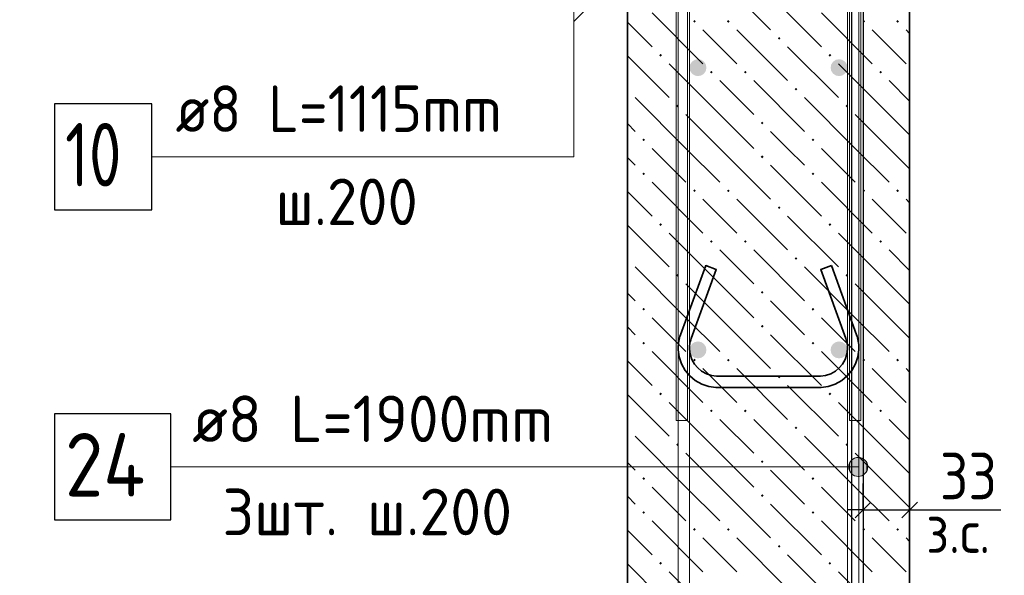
# Model space of a CAD drawing. Header units: millimetres. Extents: x 0 to 59400, y 0 to 42000.
# Tile 13 of 31: x 33129 to 37781, y 8389 to 11013. Entities that reach past the tile are written whole.
import ezdxf

# ---------------------------------------------------------------- set-up
doc = ezdxf.new("R2010")
doc.units = ezdxf.units.MM
for name, color, linetype, lineweight in [('Standard', 7, 'Continuous', 25), ('ЖБ Стена верхний уровень', 7, 'Continuous', 35), ('Позиционная метка линия выноска', 7, 'Continuous', 13), ('Стена обрамление П-обр.', 7, 'Continuous', 35), ('Стена фоновая арматура У1', 7, 'Continuous', 18), ('Стена фоновая арматура Х1', 7, 'Continuous', 35), ('Стена фоновая затяжка С-обр.', 52, 'Continuous', 25)]:
    doc.layers.add(name, color=color, linetype=linetype, lineweight=lineweight)
doc.layers.add('Размерная выноска', color=7, linetype='Continuous')
doc.layers.add('Стена ДОП арматура У', color=7, linetype='Continuous', lineweight=35, true_color=0x5a2814)
doc.styles.add('ISOCPEUR', font='txt')

msp = doc.modelspace()

# ---------------------------------------------------------------- hatches: boundary and pattern name
at = {"layer": 'ЖБ Стена верхний уровень', "linetype": 'Continuous', "lineweight": 18, "transparency": 33554687}
for points in [[(36310.7, 11005.6), (36317.2, 11012.1), (36323.7, 11005.6), (36317.2, 10999.1)], [(36470.7, 11005.6), (36477.2, 11012.1), (36483.7, 11005.6), (36477.2, 10999.1)], [(37110.7, 11005.6), (37117.2, 11012.1), (37123.7, 11005.6), (37117.2, 10999.1)], [(37270.7, 11005.6), (37277.2, 11012.1), (37283.7, 11005.6), (37277.2, 10999.1)], [(36710.7, 10925.6), (36717.2, 10932.1), (36723.7, 10925.6), (36717.2, 10919.1)], [(36150.7, 10845.6), (36157.2, 10852.1), (36163.7, 10845.6), (36157.2, 10839.1)], [(36950.7, 10845.6), (36957.2, 10852.1), (36963.7, 10845.6), (36957.2, 10839.1)], [(36390.7, 10765.6), (36397.2, 10772.1), (36403.7, 10765.6), (36397.2, 10759.1)], [(36550.7, 10765.6), (36557.2, 10772.1), (36563.7, 10765.6), (36557.2, 10759.1)], [(37190.7, 10765.6), (37197.2, 10772.1), (37203.7, 10765.6), (37197.2, 10759.1)], [(36000.5, 10688.9), (36003.7, 10685.6), (36000.5, 10682.4)], [(36790.7, 10685.6), (36797.2, 10692.1), (36803.7, 10685.6), (36797.2, 10679.1)], [(36230.7, 10605.6), (36237.2, 10612.1), (36243.7, 10605.6), (36237.2, 10599.1)], [(37030.7, 10605.6), (37037.2, 10612.1), (37043.7, 10605.6), (37037.2, 10599.1)], [(36630.7, 10525.6), (36637.2, 10532.1), (36643.7, 10525.6), (36637.2, 10519.1)], [(36070.7, 10445.6), (36077.2, 10452.1), (36083.7, 10445.6), (36077.2, 10439.1)], [(36870.7, 10445.6), (36877.2, 10452.1), (36883.7, 10445.6), (36877.2, 10439.1)], [(36630.7, 10365.6), (36637.2, 10372.1), (36643.7, 10365.6), (36637.2, 10359.1)], [(36070.7, 10285.6), (36077.2, 10292.1), (36083.7, 10285.6), (36077.2, 10279.1)], [(36870.7, 10285.6), (36877.2, 10292.1), (36883.7, 10285.6), (36877.2, 10279.1)], [(36310.7, 10205.6), (36317.2, 10212.1), (36323.7, 10205.6), (36317.2, 10199.1)], [(36470.7, 10205.6), (36477.2, 10212.1), (36483.7, 10205.6), (36477.2, 10199.1)], [(37110.7, 10205.6), (37117.2, 10212.1), (37123.7, 10205.6), (37117.2, 10199.1)], [(37270.7, 10205.6), (37277.2, 10212.1), (37283.7, 10205.6), (37277.2, 10199.1)], [(36710.7, 10125.6), (36717.2, 10132.1), (36723.7, 10125.6), (36717.2, 10119.1)], [(36150.7, 10045.6), (36157.2, 10052.1), (36163.7, 10045.6), (36157.2, 10039.1)], [(36950.7, 10045.6), (36957.2, 10052.1), (36963.7, 10045.6), (36957.2, 10039.1)], [(36390.7, 9965.6), (36397.2, 9972.1), (36403.7, 9965.6), (36397.2, 9959.1)], [(36550.7, 9965.6), (36557.2, 9972.1), (36563.7, 9965.6), (36557.2, 9959.1)], [(37190.7, 9965.6), (37197.2, 9972.1), (37203.7, 9965.6), (37197.2, 9959.1)], [(36000.5, 9888.9), (36003.7, 9885.6), (36000.5, 9882.4)], [(36790.7, 9885.6), (36797.2, 9892.1), (36803.7, 9885.6), (36797.2, 9879.1)], [(36230.7, 9805.6), (36237.2, 9812.1), (36243.7, 9805.6), (36237.2, 9799.1)], [(37030.7, 9805.6), (37037.2, 9812.1), (37043.7, 9805.6), (37037.2, 9799.1)], [(36630.7, 9725.6), (36637.2, 9732.1), (36643.7, 9725.6), (36637.2, 9719.1)], [(36070.7, 9645.6), (36077.2, 9652.1), (36083.7, 9645.6), (36077.2, 9639.1)], [(36870.7, 9645.6), (36877.2, 9652.1), (36883.7, 9645.6), (36877.2, 9639.1)], [(36630.7, 9565.6), (36637.2, 9572.1), (36643.7, 9565.6), (36637.2, 9559.1)], [(36070.7, 9485.6), (36077.2, 9492.1), (36083.7, 9485.6), (36077.2, 9479.1)], [(36870.7, 9485.6), (36877.2, 9492.1), (36883.7, 9485.6), (36877.2, 9479.1)], [(36310.7, 9405.6), (36317.2, 9412.1), (36323.7, 9405.6), (36317.2, 9399.1)], [(36470.7, 9405.6), (36477.2, 9412.1), (36483.7, 9405.6), (36477.2, 9399.1)], [(37110.7, 9405.6), (37117.2, 9412.1), (37123.7, 9405.6), (37117.2, 9399.1)], [(37270.7, 9405.6), (37277.2, 9412.1), (37283.7, 9405.6), (37277.2, 9399.1)], [(36710.7, 9325.6), (36717.2, 9332.1), (36723.7, 9325.6), (36717.2, 9319.1)], [(36150.7, 9245.6), (36157.2, 9252.1), (36163.7, 9245.6), (36157.2, 9239.1)], [(36950.7, 9245.6), (36957.2, 9252.1), (36963.7, 9245.6), (36957.2, 9239.1)], [(36390.7, 9165.6), (36397.2, 9172.1), (36403.7, 9165.6), (36397.2, 9159.1)], [(36550.7, 9165.6), (36557.2, 9172.1), (36563.7, 9165.6), (36557.2, 9159.1)], [(37190.7, 9165.6), (37197.2, 9172.1), (37203.7, 9165.6), (37197.2, 9159.1)], [(36000.5, 9088.9), (36003.7, 9085.6), (36000.5, 9082.4)], [(36790.7, 9085.6), (36797.2, 9092.1), (36803.7, 9085.6), (36797.2, 9079.1)], [(36230.7, 9005.6), (36237.2, 9012.1), (36243.7, 9005.6), (36237.2, 8999.1)], [(37030.7, 9005.6), (37037.2, 9012.1), (37043.7, 9005.6), (37037.2, 8999.1)], [(36630.7, 8925.6), (36637.2, 8932.1), (36643.7, 8925.6), (36637.2, 8919.1)], [(36070.7, 8845.6), (36077.2, 8852.1), (36083.7, 8845.6), (36077.2, 8839.1)], [(36870.7, 8845.6), (36877.2, 8852.1), (36883.7, 8845.6), (36877.2, 8839.1)], [(36630.7, 8765.6), (36637.2, 8772.1), (36643.7, 8765.6), (36637.2, 8759.1)], [(36070.7, 8685.6), (36077.2, 8692.1), (36083.7, 8685.6), (36077.2, 8679.1)], [(36870.7, 8685.6), (36877.2, 8692.1), (36883.7, 8685.6), (36877.2, 8679.1)], [(36310.7, 8605.6), (36317.2, 8612.1), (36323.7, 8605.6), (36317.2, 8599.1)], [(36470.7, 8605.6), (36477.2, 8612.1), (36483.7, 8605.6), (36477.2, 8599.1)], [(37110.7, 8605.6), (37117.2, 8612.1), (37123.7, 8605.6), (37117.2, 8599.1)], [(37270.7, 8605.6), (37277.2, 8612.1), (37283.7, 8605.6), (37277.2, 8599.1)], [(36710.7, 8525.6), (36717.2, 8532.1), (36723.7, 8525.6), (36717.2, 8519.1)], [(36150.7, 8445.6), (36157.2, 8452.1), (36163.7, 8445.6), (36157.2, 8439.1)], [(36950.7, 8445.6), (36957.2, 8452.1), (36963.7, 8445.6), (36957.2, 8439.1)]]:
    msp.add_hatch(color=7, dxfattribs=at).paths.add_polyline_path(points, flags=16)
at = {"layer": 'Позиционная метка линия выноска', "linetype": 'Continuous', "lineweight": 13, "transparency": 33554687}
for points in [[(37052.5, 8923.4), (37068.7, 8862.2), (37068.7, 8939.6)], [(37068.7, 8939.6), (37091.2, 8855.9), (37091.2, 8945.9)], [(37068.7, 8939.6), (37068.7, 8862.2), (37091.2, 8855.9)], [(37091.2, 8945.9), (37091.2, 8855.9), (37113.7, 8862.2)], [(37091.2, 8945.9), (37113.7, 8862.2), (37113.7, 8939.6)], [(37113.7, 8939.6), (37113.7, 8862.2), (37129.9, 8878.4)], [(37113.7, 8939.6), (37129.9, 8878.4), (37129.9, 8923.4)], [(37052.5, 8878.4), (37052.5, 8923.4), (37046.2, 8900.9)], [(37052.5, 8923.4), (37052.5, 8878.4), (37068.7, 8862.2)], [(37129.9, 8923.4), (37129.9, 8878.4), (37136.2, 8900.9)]]:
    msp.add_hatch(color=7, dxfattribs=at).paths.add_polyline_path(points)
at = {"layer": 'Стена фоновая арматура Х1', "linetype": 'Continuous', "lineweight": 18, "transparency": 33554687}
for points in [[(36373.8, 10786.9), (36370.8, 10802.2), (36362.1, 10815.2), (36349.2, 10823.9), (36333.8, 10826.9), (36318.5, 10823.9), (36305.6, 10815.2), (36296.9, 10802.2), (36293.8, 10786.9), (36296.9, 10771.6), (36305.6, 10758.6), (36318.5, 10750), (36333.8, 10746.9), (36349.2, 10750), (36362.1, 10758.6), (36370.8, 10771.6)], [(37040.5, 10786.9), (37037.5, 10802.2), (37028.8, 10815.2), (37015.8, 10823.9), (37000.5, 10826.9), (36985.2, 10823.9), (36972.2, 10815.2), (36963.5, 10802.2), (36960.5, 10786.9), (36963.5, 10771.6), (36972.2, 10758.6), (36985.2, 10750), (37000.5, 10746.9), (37015.8, 10750), (37028.8, 10758.6), (37037.5, 10771.6)], [(36373.8, 9453.6), (36370.8, 9468.9), (36362.1, 9481.9), (36349.2, 9490.5), (36333.8, 9493.6), (36318.5, 9490.5), (36305.6, 9481.9), (36296.9, 9468.9), (36293.8, 9453.6), (36296.9, 9438.3), (36305.6, 9425.3), (36318.5, 9416.6), (36333.8, 9413.6), (36349.2, 9416.6), (36362.1, 9425.3), (36370.8, 9438.3)], [(37040.5, 9453.6), (37037.5, 9468.9), (37028.8, 9481.9), (37015.8, 9490.5), (37000.5, 9493.6), (36985.2, 9490.5), (36972.2, 9481.9), (36963.5, 9468.9), (36960.5, 9453.6), (36963.5, 9438.3), (36972.2, 9425.3), (36985.2, 9416.6), (37000.5, 9413.6), (37015.8, 9416.6), (37028.8, 9425.3), (37037.5, 9438.3)]]:
    msp.add_hatch(color=7, dxfattribs=at).paths.add_polyline_path(points)

# ---------------------------------------------------------------- linework, layer by layer
at = {"layer": 'Standard', "color": 7, "linetype": 'Continuous', "lineweight": -3, "transparency": 33554687}
for p, q in [((37113.8, 8697.6), (37113.8, 8822.6)), ((37333.8, 8697.6), (37333.8, 8822.6)), ((37113.8, 8697.6), (37038.8, 8697.6)), ((37113.8, 8697.6), (37113.8, 8572.6)), ((37333.8, 8697.6), (37333.8, 8572.6)), ((37333.8, 8697.6), (37408.8, 8697.6))]:
    msp.add_line(p, q, dxfattribs=at)
at = {"layer": 'Standard', "color": 7, "linetype": 'Continuous', "lineweight": 25, "transparency": 33554687}
for p, q in [((37076.3, 8660.1), (37151.3, 8735.1)), ((37296.3, 8660.1), (37371.3, 8735.1))]:
    msp.add_line(p, q, dxfattribs=at)
at = {"layer": 'Standard', "color": 7, "linetype": 'Continuous', "lineweight": -3, "transparency": 33554687}
msp.add_lwpolyline([(37113.8, 8697.6), (37301.5, 8697.6), (37301.5, 8697.6), (37333.8, 8697.6)], dxfattribs=at)
at = {"layer": 'ЖБ Стена верхний уровень', "color": 7, "linetype": 'Continuous', "lineweight": 35, "transparency": 33554687}
for p, q in [((37333.8, 5096.2), (37333.8, 12720.3)), ((36000.5, 11386.9), (36000.5, 5096.2))]:
    msp.add_line(p, q, dxfattribs=at)
at = {"layer": 'ЖБ Стена верхний уровень', "color": 9, "linetype": 'Continuous', "lineweight": 18, "true_color": 0xc7c7c7, "transparency": 33554687}
for p, q in [((36437.2, 11205.6), (36677.2, 10965.6)), ((36677.2, 11125.6), (36917.2, 10885.6)), ((36117.2, 11045.6), (36357.2, 10805.6)), ((36917.2, 11045.6), (37157.2, 10805.6)), ((36000.5, 11002.4), (36117.2, 10885.6)), ((36437.2, 10885.6), (36357.2, 10965.6)), ((36517.2, 10965.6), (36757.2, 10725.6)), ((37237.2, 10885.6), (37157.2, 10965.6)), ((37317.2, 10965.6), (37333.8, 10949)), ((36000.5, 10842.4), (36197.2, 10645.6)), ((36517.2, 10805.6), (36437.2, 10885.6)), ((36757.2, 10885.6), (36997.2, 10645.6)), ((37317.2, 10805.6), (37237.2, 10885.6)), ((36437.2, 10565.6), (36197.2, 10805.6)), ((37237.2, 10565.6), (36997.2, 10805.6)), ((36437.2, 10725.6), (36597.2, 10565.6)), ((36597.2, 10725.6), (36837.2, 10485.6)), ((37237.2, 10725.6), (37333.8, 10629)), ((36277.2, 10405.6), (36037.2, 10645.6)), ((37077.2, 10405.6), (36837.2, 10645.6)), ((36277.2, 10565.6), (36437.2, 10405.6)), ((36437.2, 10565.6), (36597.2, 10405.6)), ((37077.2, 10565.6), (37237.2, 10405.6)), ((37237.2, 10565.6), (37333.8, 10469)), ((36000.5, 10522.4), (36037.2, 10485.6)), ((36757.2, 10405.6), (36677.2, 10485.6)), ((36117.2, 10405.6), (36277.2, 10245.6)), ((36277.2, 10405.6), (36437.2, 10245.6)), ((36437.2, 10405.6), (36677.2, 10165.6)), ((36837.2, 10325.6), (36757.2, 10405.6)), ((36917.2, 10405.6), (37077.2, 10245.6)), ((37077.2, 10405.6), (37237.2, 10245.6)), ((37237.2, 10405.6), (37333.8, 10309)), ((36037.2, 10325.6), (36000.5, 10362.4)), ((36677.2, 10325.6), (36917.2, 10085.6)), ((36117.2, 10245.6), (36357.2, 10005.6)), ((36917.2, 10245.6), (37157.2, 10005.6)), ((36000.5, 10202.4), (36117.2, 10085.6)), ((36437.2, 10085.6), (36357.2, 10165.6)), ((36517.2, 10165.6), (36757.2, 9925.6)), ((37237.2, 10085.6), (37157.2, 10165.6)), ((37317.2, 10165.6), (37333.8, 10149)), ((36517.2, 10005.6), (36437.2, 10085.6)), ((36757.2, 10085.6), (36997.2, 9845.6)), ((37317.2, 10005.6), (37237.2, 10085.6)), ((36000.5, 10042.4), (36197.2, 9845.6)), ((36437.2, 9765.6), (36197.2, 10005.6)), ((37237.2, 9765.6), (36997.2, 10005.6)), ((36437.2, 9925.6), (36597.2, 9765.6)), ((36597.2, 9925.6), (36837.2, 9685.6)), ((37237.2, 9925.6), (37333.8, 9829)), ((36277.2, 9605.6), (36037.2, 9845.6)), ((37077.2, 9605.6), (36837.2, 9845.6)), ((36277.2, 9765.6), (36437.2, 9605.6)), ((36437.2, 9765.6), (36597.2, 9605.6)), ((37077.2, 9765.6), (37237.2, 9605.6)), ((37237.2, 9765.6), (37333.8, 9669)), ((36000.5, 9722.4), (36037.2, 9685.6)), ((36757.2, 9605.6), (36677.2, 9685.6)), ((36117.2, 9605.6), (36277.2, 9445.6)), ((36277.2, 9605.6), (36437.2, 9445.6)), ((36437.2, 9605.6), (36677.2, 9365.6)), ((36837.2, 9525.6), (36757.2, 9605.6)), ((36917.2, 9605.6), (37077.2, 9445.6)), ((37077.2, 9605.6), (37237.2, 9445.6)), ((37237.2, 9605.6), (37333.8, 9509)), ((36037.2, 9525.6), (36000.5, 9562.4)), ((36677.2, 9525.6), (36917.2, 9285.6)), ((36117.2, 9445.6), (36357.2, 9205.6)), ((36917.2, 9445.6), (37157.2, 9205.6)), ((36000.5, 9402.4), (36117.2, 9285.6)), ((36437.2, 9285.6), (36357.2, 9365.6)), ((36517.2, 9365.6), (36757.2, 9125.6)), ((37237.2, 9285.6), (37157.2, 9365.6)), ((37317.2, 9365.6), (37333.8, 9349)), ((36517.2, 9205.6), (36437.2, 9285.6)), ((36757.2, 9285.6), (36997.2, 9045.6)), ((37317.2, 9205.6), (37237.2, 9285.6)), ((36000.5, 9242.4), (36197.2, 9045.6)), ((36437.2, 8965.6), (36197.2, 9205.6)), ((37237.2, 8965.6), (36997.2, 9205.6)), ((36437.2, 9125.6), (36597.2, 8965.6)), ((36597.2, 9125.6), (36837.2, 8885.6)), ((37237.2, 9125.6), (37333.8, 9029)), ((36277.2, 8805.6), (36037.2, 9045.6)), ((37077.2, 8805.6), (36837.2, 9045.6)), ((36277.2, 8965.6), (36437.2, 8805.6)), ((36437.2, 8965.6), (36597.2, 8805.6)), ((37077.2, 8965.6), (37237.2, 8805.6)), ((37237.2, 8965.6), (37333.8, 8869)), ((36000.5, 8922.4), (36037.2, 8885.6)), ((36757.2, 8805.6), (36677.2, 8885.6)), ((36117.2, 8805.6), (36277.2, 8645.6)), ((36277.2, 8805.6), (36437.2, 8645.6)), ((36437.2, 8805.6), (36677.2, 8565.6)), ((36837.2, 8725.6), (36757.2, 8805.6)), ((36917.2, 8805.6), (37077.2, 8645.6)), ((37077.2, 8805.6), (37237.2, 8645.6)), ((37237.2, 8805.6), (37333.8, 8709)), ((36037.2, 8725.6), (36000.5, 8762.4)), ((36677.2, 8725.6), (36917.2, 8485.6)), ((36117.2, 8645.6), (36357.2, 8405.6)), ((36917.2, 8645.6), (37157.2, 8405.6)), ((36000.5, 8602.4), (36117.2, 8485.6)), ((36437.2, 8485.6), (36357.2, 8565.6)), ((36517.2, 8565.6), (36757.2, 8325.6)), ((37237.2, 8485.6), (37157.2, 8565.6)), ((37317.2, 8565.6), (37333.8, 8549)), ((36517.2, 8405.6), (36437.2, 8485.6)), ((36757.2, 8485.6), (36997.2, 8245.6)), ((37317.2, 8405.6), (37237.2, 8485.6)), ((36000.5, 8442.4), (36197.2, 8245.6)), ((36437.2, 8165.6), (36197.2, 8405.6)), ((37237.2, 8165.6), (36997.2, 8405.6))]:
    msp.add_line(p, q, dxfattribs=at)
at = {"layer": 'Позиционная метка линия выноска', "color": 7, "linetype": 'Continuous', "lineweight": 13, "transparency": 33554687}
for p, q in [((37091.2, 8945.9), (37091.2, 8945.9)), ((33843.1, 8900.9), (37091.2, 8900.9)), ((37046.2, 8900.9), (37046.2, 8900.9)), ((37136.2, 8900.9), (37136.2, 8900.9)), ((37091.2, 8855.9), (37091.2, 8855.9))]:
    msp.add_line(p, q, dxfattribs=at)
for points in [[(33753.1, 10365.8), (35747.1, 10365.8), (35747.1, 11643.6)], [(35747.1, 11004.7), (36155.3, 11412.9), (37077.1, 11412.9)]]:
    msp.add_lwpolyline(points, dxfattribs=at)
msp.add_circle((37091.2, 8900.9), 45, dxfattribs=at)
at = {"layer": 'Размерная выноска', "color": 7, "linetype": 'Continuous', "lineweight": -3, "transparency": 33554687}
msp.add_line((37333.8, 8697.6), (37764.1, 8697.6), dxfattribs=at)
at = {"layer": 'Стена ДОП арматура У', "color": 19, "linetype": 'Continuous', "lineweight": 25, "true_color": 0x5a2814, "transparency": 33554687}
msp.add_lwpolyline([(30727.2, 12500.3), (36964.1, 12500.3), (36991.4, 12496.4), (37019.9, 12487), (37046.2, 12472.3), (37067.8, 12454.2), (37085.9, 12432.6), (37100.6, 12406.3), (37110, 12377.8), (37113.8, 12350.5), (37113.8, 6113.6), (37060.5, 6113.6), (37060.5, 12346.8), (37057.9, 12365.7), (37051.6, 12384.8), (37041.8, 12402.2), (37030, 12416.4), (37015.8, 12428.2), (36998.3, 12438), (36979.3, 12444.3), (36960.4, 12446.9), (30727.2, 12446.9), (30727.2, 12500.3)], dxfattribs=at)
at = {"layer": 'Стена ДОП арматура У', "color": 7, "linetype": 'Continuous', "lineweight": 25, "transparency": 33554687}
msp.add_lwpolyline([(33293.1, 8650.9), (33843.1, 8650.9), (33843.1, 9150.9), (33293.1, 9150.9), (33293.1, 8650.9)], dxfattribs=at)
at = {"layer": 'Стена обрамление П-обр.', "color": 38, "linetype": 'Continuous', "lineweight": 13, "true_color": 0x5f1e0f, "transparency": 33554687}
for points in [[(36283.8, 12353.4), (36283.8, 9120.3), (36230.5, 9120.3), (36230.5, 12357.1)], [(37103.8, 12357.1), (37103.8, 9120.3), (37050.5, 9120.3)], [(37050.5, 9120.3), (37050.5, 12353.4)]]:
    msp.add_lwpolyline(points, dxfattribs=at)
at = {"layer": 'Стена обрамление П-обр.', "color": 7, "linetype": 'Continuous', "lineweight": 25, "transparency": 33554687}
msp.add_lwpolyline([(33293.1, 10115.8), (33753.1, 10115.8), (33753.1, 10615.8), (33293.1, 10615.8), (33293.1, 10115.8)], dxfattribs=at)
at = {"layer": 'Стена фоновая арматура У1', "color": 7, "linetype": 'Continuous', "lineweight": 13, "transparency": 33554687}
for points in [[(36240.5, 5069.6), (36240.5, 12553.6), (36293.8, 12553.6), (36293.8, 5069.6), (36240.5, 5069.6)], [(37040.5, 5069.6), (37040.5, 12553.6), (37093.8, 12553.6), (37093.8, 5069.6), (37040.5, 5069.6)]]:
    msp.add_lwpolyline(points, dxfattribs=at)
at = {"layer": 'Стена фоновая затяжка С-обр.', "color": 7, "linetype": 'Continuous', "lineweight": 35, "transparency": 33554687}
msp.add_lwpolyline([(36964, 9852.1), (37083.3, 9524.5), (37085.6, 9517.4), (37087.7, 9510), (37089.5, 9502.5), (37091, 9495), (37092.2, 9487.4), (37093.1, 9479.7), (37093.6, 9472), (37093.8, 9464.5), (37093.8, 9453.7), (37089.3, 9421.2), (37078.2, 9387.3), (37060.7, 9356.1), (37039.2, 9330.5), (37013.6, 9309), (36982.4, 9291.6), (36948.5, 9280.4), (36916, 9275.9), (36418.4, 9275.9), (36385.8, 9280.4), (36352, 9291.6), (36320.8, 9309), (36295.1, 9330.5), (36273.7, 9356.1), (36256.2, 9387.3), (36245, 9421.2), (36240.5, 9453.7), (36240.5, 9464.5), (36240.7, 9472), (36241.3, 9479.7), (36242.2, 9487.4), (36243.3, 9495), (36244.8, 9502.5), (36246.6, 9510), (36248.7, 9517.4), (36251.1, 9524.5), (36370.3, 9852.1), (36420.4, 9833.9), (36301.5, 9507.1), (36299.7, 9501.7), (36298.2, 9496.4), (36296.9, 9491.1), (36295.9, 9485.7), (36295, 9480.3), (36294.4, 9474.8), (36294, 9469.3), (36293.8, 9463.7), (36293.8, 9457.4), (36297.2, 9433.3), (36305.2, 9408.9), (36317.8, 9386.5), (36333, 9368.3), (36351.2, 9353.1), (36373.5, 9340.6), (36397.9, 9332.6), (36422, 9329.2), (36912.3, 9329.2), (36936.4, 9332.6), (36960.8, 9340.6), (36983.2, 9353.1), (37001.4, 9368.3), (37016.6, 9386.5), (37029.1, 9408.9), (37037.2, 9433.3), (37040.5, 9457.4), (37040.5, 9463.7), (37040.3, 9469.3), (37039.9, 9474.8), (37039.3, 9480.3), (37038.5, 9485.7), (37037.4, 9491.1), (37036.1, 9496.4), (37034.6, 9501.7), (37032.9, 9507.1), (36913.9, 9833.9), (36964, 9852.1)], dxfattribs=at)

# ---------------------------------------------------------------- texts
at = {"layer": 'Standard', "color": 7, "linetype": 'Continuous', "lineweight": 25, "transparency": 33554687, "insert": (37477, 8747.6), "char_height": 220, "width": 403.932, "attachment_point": 7, "style": 'ISOCPEUR'}
msp.add_mtext('\\W0.87;33', dxfattribs=at)
at = {"layer": 'Standard', "color": 7, "linetype": 'Continuous', "lineweight": 18, "transparency": 33554687, "insert": (37412.2, 8494.4), "char_height": 200, "width": 459.942, "attachment_point": 7, "style": 'ISOCPEUR'}
msp.add_mtext('\\W0.90;з.с.', dxfattribs=at)
at = {"layer": 'Стена ДОП арматура У', "color": 7, "linetype": 'Continuous', "lineweight": 13, "transparency": 33554687, "attachment_point": 7, "style": 'ISOCPEUR'}
for s, insert, char_height, width in [('\\W0.96;ø8 L=1900mm ', (33943.8, 9018.2), 220, 1996.291), ('\\W0.88;24', (33343.1, 8760.9), 300, 581.998), ('\\W0.97;3шт. ш.200 ', (34086.8, 8578.2), 220, 1712.331)]:
    msp.add_mtext(s, dxfattribs=dict(at, insert=insert, char_height=char_height, width=width))
at = {"layer": 'Стена обрамление П-обр.', "color": 7, "linetype": 'Continuous', "lineweight": 13, "transparency": 33554687, "attachment_point": 7, "style": 'ISOCPEUR'}
for s, insert, char_height, width in [('\\W0.91;ø8 L=1115mm ', (33865.1, 10483.1), 220, 1903.666), ('\\W0.75;10', (33343.1, 10225.8), 300, 472.289), ('\\W0.95;ш.200 ', (34338.1, 10043.1), 220, 962.136)]:
    msp.add_mtext(s, dxfattribs=dict(at, insert=insert, char_height=char_height, width=width))

doc.saveas('drawing.dxf')
